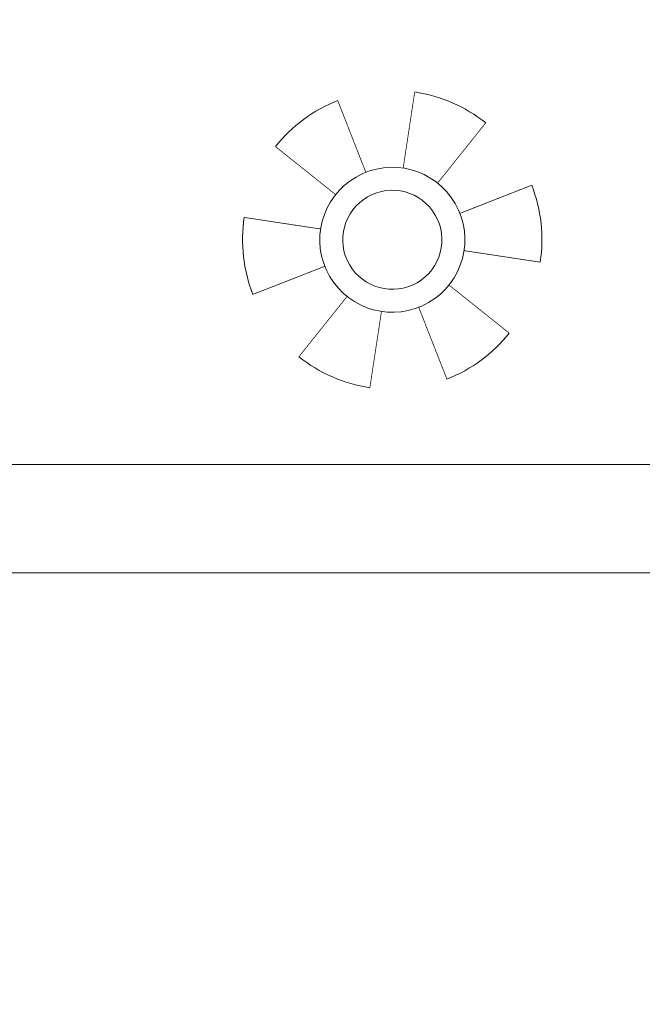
# Model space of a CAD drawing. Header units: millimetres. Extents: x 504675 to 860349, y -23215 to 63575.
# Tile 23 of 177: x 589981 to 590843, y 32388 to 33752. Entities that reach past the tile are written whole.
import ezdxf
from ezdxf import colors
from ezdxf.entities.mleader import LeaderData, LeaderLine
from ezdxf.math import Vec2, Vec3

# ---------------------------------------------------------------- set-up
doc = ezdxf.new("R2010")
doc.units = ezdxf.units.MM
doc.header["$LTSCALE"] = 10
doc.linetypes.add('LEVEL-F-OVERALL LAYOUT$0$HIDDEN', pattern=[0.375, 0.25, -0.125])
doc.layers.get('0').update_dxf_attribs({"linetype": 'CONTINUOUS'})
for name, color, linetype, lineweight in [('ARCH', 8, 'CONTINUOUS', 0), ('Ceiling', 35, 'CONTINUOUS', 5), ('level-C-ELEVATION-$0$I-ANNO-TEXT', 8, 'CONTINUOUS', 18), ('VJA-FF-PENDENT SPRINKLER HEAD', 3, 'CONTINUOUS', 0)]:
    doc.layers.add(name, color=color, linetype=linetype, lineweight=lineweight)
doc.layers.add('LEVEL-F-OVERALL LAYOUT$0$DASH1L', color=8, linetype='LEVEL-F-OVERALL LAYOUT$0$HIDDEN')
doc.styles.add('level-C-ELEVATION-$0$KGD - Note', font='romans.shx', dxfattribs={"width": 0.7, "height": 2})

# ---------------------------------------------------------------- blocks, each defined once
blk = doc.blocks.new('ARCH')
at = {"layer": 'LEVEL-F-OVERALL LAYOUT$0$DASH1L'}
h = blk.add_hatch(dxfattribs=at)
h.set_pattern_fill('ANGLE', color=8, scale=10, angle=352.0664)
h.set_pattern_definition([(352.0664444, (-404119.055, 373340.98), (9.6410197, 69.1814516), [50.8, -19.05]), (82.0664444, (-404119.055, 373340.98), (-69.1814516, 9.6410197), [50.8, -19.05])])
edge = h.paths.add_edge_path(flags=16)
edge.add_line((572074.7, 35847.1), (602196.9, 29528.2))
edge.add_line((602196.9, 29528.2), (599472.6, 39352))
edge.add_arc((597545.4, 38817.5), 2000, 15.4994, 89.9984)
edge.add_line((597545.4, 40817.5), (573256.1, 40817.5))
edge.add_arc((576210.3, 22394.2), 18658.7, 99.10996, 106.69033)
edge.add_line((570851.6, 40266.8), (572074.7, 35847.1))
h.paths.add_polyline_path([(583373.8, 40816), (583374.1, 40875), (586424.1, 40859.1), (586423.9, 40816)], flags=16)
h.paths.add_polyline_path([(600840.9, 34605.1), (600792.8, 34591.5), (599498, 39260.6), (599546.1, 39274.3)])
h.paths.add_polyline_path([(587210.4, 32671.8), (587195, 32598.4), (582693, 33542.8), (582708.4, 33616.2)])
edge = h.paths.add_edge_path()
edge.add_line((572071.7, 35387.9), (601863.3, 29138.4))
edge.add_arc((601986.5, 29725.6), 600, 258.1526, 375.4994)
edge.add_line((602564.7, 29886), (599906.3, 39472.3))
edge.add_arc((597545.4, 38817.5), 2450, 15.4994, 89.9984)
edge.add_line((597545.4, 41267.5), (573220.5, 41267.5))
edge.add_arc((576210.3, 22394.2), 19108.7, 99.00183, 106.23582)
edge.add_arc((571035.5, 40164.8), 600, 106.2358, 195.469)
edge.add_line((570457.2, 40004.7), (571616.6, 35815.1))
edge.add_arc((572194.9, 35975.1), 600, 195.469, 258.1526)
h.paths.add_polyline_path([(587210.4, 32671.8), (587195.4, 32600.5), (587195.4, 32600.5)])
blk = doc.blocks.new('level-C-ELEVATION-$0$_Open90')
at = {"color": 0, "linetype": 'ByBlock', "lineweight": -2}
for p, q in [((-0.5, 0.5), (0, 0)), ((0, 0), (-1, 0)), ((0, 0), (-0.5, -0.5))]:
    blk.add_line(p, q, dxfattribs=at)
blk = doc.blocks.new('SPRINKLER HEAD 41')
at = {"layer": 'VJA-FF-PENDENT SPRINKLER HEAD', "lineweight": 0, "const_width": 0.001}
for points in [[(-0.0429, 0.1053), (-0.0818, 0.2047)], [(0.0088, 0.1111), (0.0248, 0.2167)], [(0.123, 0.1737), (0.0564, 0.0903)], [(-0.0848, 0.0745), (-0.1682, 0.1411)], [(0.1867, 0.0874), (0.0873, 0.0484)], [(-0.1056, 0.0268), (-0.2111, 0.0428)], [(0.1986, -0.0192), (0.0931, -0.0032)], [(-0.0998, -0.0249), (-0.1992, -0.0638)], [(0.1557, -0.1175), (0.0723, -0.0509)], [(-0.0689, -0.0667), (-0.1355, -0.1501)], [(0.0693, -0.1811), (0.0304, -0.0818)], [(-0.0373, -0.1931), (-0.0213, -0.0875)]]:
    blk.add_lwpolyline(points, dxfattribs=at)
at = {"layer": 'VJA-FF-PENDENT SPRINKLER HEAD', "lineweight": 0}
for major_axis, start_param, end_param in [((0.1794, 0.1036), 1.420416, 1.944015), ((0.1795, 0.1036), 0.373598, 0.897197), ((0.087, 0.0502), 1.570792, 7.853977), ((0.0594, 0.0343), 1.570786, 7.853971), ((0.1794, 0.1036), -0.673853, -0.150255), ((0.1795, 0.1036), 2.467936, 2.991535), ((0.1794, 0.1036), 4.562135, 5.085733), ((0.1795, 0.1036), 3.51515, 4.038748)]:
    blk.add_ellipse((-0.0062, 0.0118), major_axis=major_axis, ratio=1, start_param=start_param, end_param=end_param, dxfattribs=at)

msp = doc.modelspace()

# ---------------------------------------------------------------- linework, layer by layer
at = {"layer": 'Ceiling', "color": 1, "ltscale": 0.25}
for p, q in [((601156.6, 33135.8), (585154.8, 33135.8)), ((601199.1, 32985.8), (585867.3, 32985.8))]:
    msp.add_line(p, q, dxfattribs=at)

# ---------------------------------------------------------------- block references
at = {"layer": 'ARCH'}
msp.add_blockref('ARCH', (0, 0), dxfattribs=at)
at = {"layer": 'VJA-FF-PENDENT SPRINKLER HEAD', "lineweight": 0, "xscale": 1000, "yscale": 1000, "zscale": 1000}
msp.add_blockref('SPRINKLER HEAD 41', (590503.2, 33435.2), dxfattribs=at)

# ---------------------------------------------------------------- leaders
at = {"layer": 'level-C-ELEVATION-$0$I-ANNO-TEXT', "ltscale": 0.25}
ml = msp.add_multileader_mtext('Standard', dxfattribs=at)
ml.set_content('{\\fIBM Plex Mono Medium|b0|i0|c0|p49;SIGNAGE}', color=142, style='level-C-ELEVATION-$0$KGD - Note')
ml.set_leader_properties(color=1)
ml.set_arrow_properties(name='level-C-ELEVATION-$0$_Open90')
ml.build(insert=Vec2(0, 0))
ml.multileader.update_dxf_attribs({"text_right_attachment_type": 3, "dogleg_length": 3, "arrow_head_size": 100, "scale": 50})
ctx = ml.context
ctx.base_point, ctx.scale, ctx.char_height, ctx.arrow_head_size, ctx.landing_gap_size, ctx.plane_origin, ctx.plane_x_axis, ctx.plane_y_axis = Vec3(635485.7, 31928.7), 50, 100, 100, 50, Vec3(635310.3, 32749), Vec3(0.965084, 0.261939), Vec3(-0.261939, 0.965084)
ctx.right_attachment, ctx.text_align_type = 3, 2
notes = []
notes.append((ctx, [(1, (1, 1, 0), (636135.5, 32105), (-0.965084, -0.261939), 150, [(0, [(636640.1, 33032.5)], 0, [])])]))
ctx.mtext.insert, ctx.mtext.text_direction, ctx.mtext.rotation, ctx.mtext.width, ctx.mtext.alignment, ctx.mtext.flow_direction = Vec3(635932, 32091.3), Vec3(0.965084, 0.261939), 0.265031, 1652.663, 3, 5
for ctx, leaders in notes:
    for number, flags, end, landing, length, lines in leaders:
        leader = LeaderData()
        leader.index, (leader.has_last_leader_line, leader.has_dogleg_vector, leader.attachment_direction) = number, flags
        leader.last_leader_point, leader.dogleg_vector, leader.dogleg_length = Vec3(end), Vec3(landing), length
        for number, points, colour, breaks in lines:
            line = LeaderLine()
            line.index, line.vertices, line.color, line.breaks = number, Vec3.list(points), colors.encode_raw_color(colour), breaks
            leader.lines.append(line)
        ctx.leaders.append(leader)

doc.saveas('drawing.dxf')
